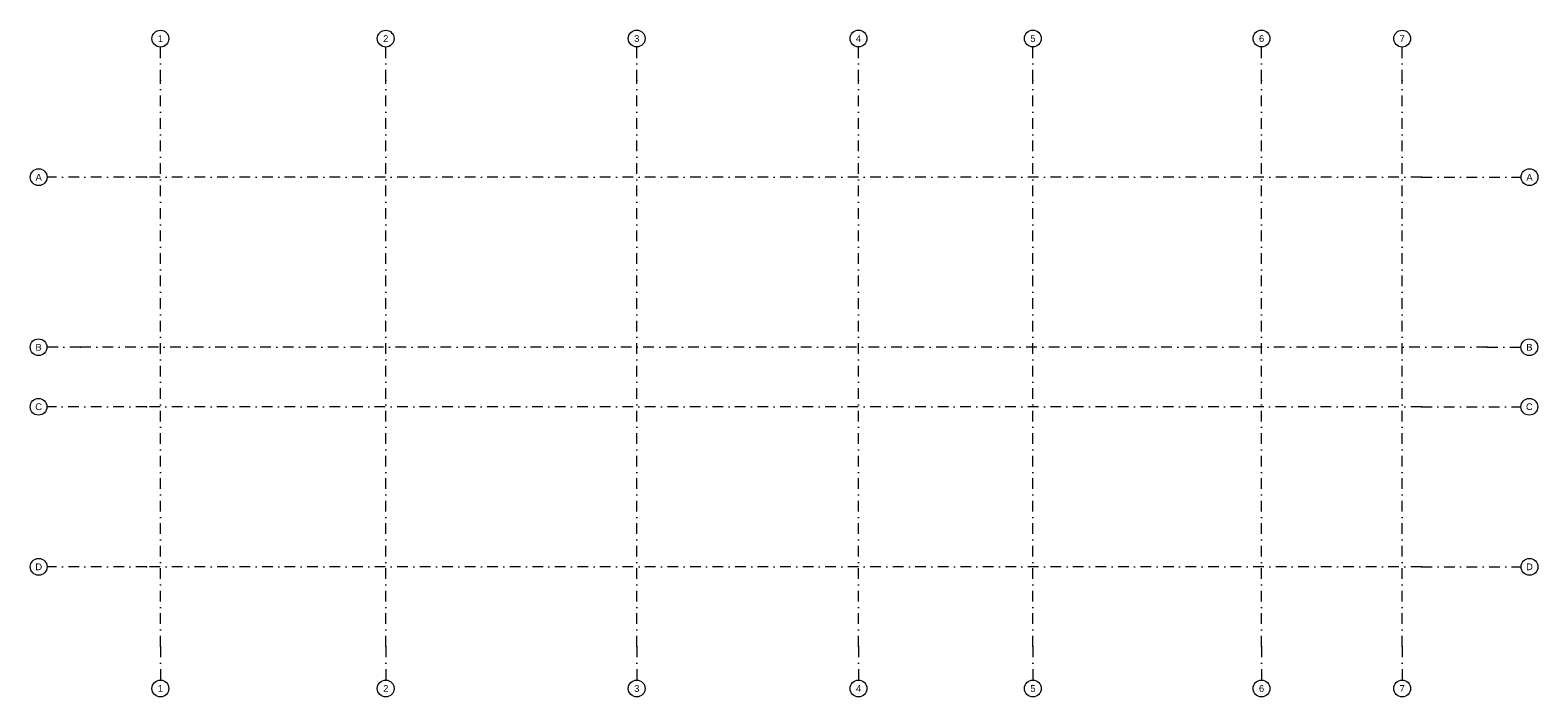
# Model space of a CAD drawing. Header units: millimetres. Extents: x 77315 to 122187, y -108895 to -89040.
import ezdxf

# ---------------------------------------------------------------- set-up
doc = ezdxf.new("R2010")
doc.units = ezdxf.units.MM
doc.header["$MEASUREMENT"] = 0
doc.linetypes.add('Dot & Dashed', pattern=[670.277762, 317.5, -176.388889, 0, -176.388874])
doc.layers.add('Structural - Grid', color=7, linetype='Continuous')
doc.styles.add('STYL_AUTOMATYCZNY_1', font='arial.ttf')

msp = doc.modelspace()

# ---------------------------------------------------------------- linework, layer by layer
at = {"layer": 'Structural - Grid', "linetype": 'Dot & Dashed', "lineweight": 15}
for p, q in [((81191, -90542), (81191, -89542)), ((87897, -90542), (87897, -89542)), ((95367, -90540), (95367, -89540)), ((101967, -90540), (101967, -89540)), ((107158, -90540), (107158, -89540)), ((113962, -90540), (113962, -89540)), ((118147, -90542), (118147, -89542)), ((81191, -107395), (81191, -90542)), ((87897, -107395), (87897, -90542)), ((95367, -107395), (95367, -90540)), ((101967, -107395), (101967, -90540)), ((107158, -107395), (107158, -90540)), ((113962, -107395), (113962, -90540)), ((118147, -107395), (118147, -90542)), ((80780, -93420), (77818, -93420)), ((118724, -93420), (80780, -93420)), ((118724, -93420), (121687, -93420)), ((78815, -98483), (77815, -98483)), ((120683, -98483), (78815, -98483)), ((120683, -98483), (121683, -98483)), ((80777, -100255), (77815, -100255)), ((118721, -100255), (80777, -100255)), ((118721, -100255), (121683, -100255)), ((80780, -105022), (77818, -105022)), ((118724, -105022), (80780, -105022)), ((118724, -105022), (121687, -105022)), ((81191, -107395), (81191, -108395)), ((87897, -107395), (87897, -108395)), ((95367, -107395), (95367, -108395)), ((101967, -107395), (101967, -108395)), ((107158, -107395), (107158, -108395)), ((113962, -107395), (113962, -108395)), ((118147, -107395), (118147, -108395))]:
    msp.add_line(p, q, dxfattribs=at)
at = {"layer": 'Structural - Grid', "linetype": 'Continuous', "lineweight": 15}
for centre in [(81191, -89292), (87897, -89292), (95367, -89290), (101967, -89290), (107158, -89290), (113962, -89290), (118147, -89292), (77568, -93420), (121937, -93420), (77565, -98483), (121933, -98483), (77565, -100255), (121933, -100255), (77568, -105022), (121937, -105022), (81191, -108645), (87897, -108645), (95367, -108645), (101967, -108645), (107158, -108645), (113962, -108645), (118147, -108645)]:
    msp.add_circle(centre, 250, dxfattribs=at)
at = {"layer": 'Structural - Grid', "linetype": 'Dot & Dashed', "lineweight": 15}
for p in [(81191, -90542), (81191, -90542), (87897, -90542), (87897, -90542), (95367, -90540), (95367, -90540), (101967, -90540), (101967, -90540), (107158, -90540), (107158, -90540), (113962, -90540), (113962, -90540), (118147, -90542), (118147, -90542), (80780, -93420), (80780, -93420), (118724, -93420), (118724, -93420), (78815, -98483), (78815, -98483), (120683, -98483), (120683, -98483), (80777, -100255), (80777, -100255), (118721, -100255), (118721, -100255), (80780, -105022), (80780, -105022), (118724, -105022), (118724, -105022), (81191, -107395), (81191, -107395), (87897, -107395), (87897, -107395), (95367, -107395), (95367, -107395), (101967, -107395), (101967, -107395), (107158, -107395), (107158, -107395), (113962, -107395), (113962, -107395), (118147, -107395), (118147, -107395)]:
    msp.add_point(p, dxfattribs=at)

# ---------------------------------------------------------------- texts
at = {"layer": 'Structural - Grid', "lineweight": 15, "char_height": 200, "attachment_point": 1, "style": 'STYL_AUTOMATYCZNY_1'}
for s, insert in [('\\A1;{\\pql;\\pt0;\\fArial|b0|i0|c238|p0;\\W1.000000;1}', (81115, -89192)), ('\\A1;{\\pql;\\pt0;\\fArial|b0|i0|c238|p0;\\W1.000000;2}', (87821, -89192)), ('\\A1;{\\pql;\\pt0;\\fArial|b0|i0|c238|p0;\\W1.000000;3}', (95291, -89190)), ('\\A1;{\\pql;\\pt0;\\fArial|b0|i0|c238|p0;\\W1.000000;4}', (101891, -89190)), ('\\A1;{\\pql;\\pt0;\\fArial|b0|i0|c238|p0;\\W1.000000;5}', (107082, -89190)), ('\\A1;{\\pql;\\pt0;\\fArial|b0|i0|c238|p0;\\W1.000000;6}', (113886, -89190)), ('\\A1;{\\pql;\\pt0;\\fArial|b0|i0|c238|p0;\\W1.000000;7}', (118071, -89192)), ('\\A1;{\\pql;\\pt0;\\fArial|b0|i0|c238|p0;\\W1.000000;A}', (77476, -93320)), ('\\A1;{\\pql;\\pt0;\\fArial|b0|i0|c238|p0;\\W1.000000;A}', (121845, -93320)), ('\\A1;{\\pql;\\pt0;\\fArial|b0|i0|c238|p0;\\W1.000000;B}', (77473, -98383)), ('\\A1;{\\pql;\\pt0;\\fArial|b0|i0|c238|p0;\\W1.000000;B}', (121842, -98383)), ('\\A1;{\\pql;\\pt0;\\fArial|b0|i0|c238|p0;\\W1.000000;C}', (77466, -100155)), ('\\A1;{\\pql;\\pt0;\\fArial|b0|i0|c238|p0;\\W1.000000;C}', (121834, -100155)), ('\\A1;{\\pql;\\pt0;\\fArial|b0|i0|c238|p0;\\W1.000000;D}', (77469, -104922)), ('\\A1;{\\pql;\\pt0;\\fArial|b0|i0|c238|p0;\\W1.000000;D}', (121838, -104922)), ('\\A1;{\\pql;\\pt0;\\fArial|b0|i0|c238|p0;\\W1.000000;1}', (81115, -108545)), ('\\A1;{\\pql;\\pt0;\\fArial|b0|i0|c238|p0;\\W1.000000;2}', (87821, -108545)), ('\\A1;{\\pql;\\pt0;\\fArial|b0|i0|c238|p0;\\W1.000000;3}', (95291, -108545)), ('\\A1;{\\pql;\\pt0;\\fArial|b0|i0|c238|p0;\\W1.000000;4}', (101891, -108545)), ('\\A1;{\\pql;\\pt0;\\fArial|b0|i0|c238|p0;\\W1.000000;5}', (107082, -108545)), ('\\A1;{\\pql;\\pt0;\\fArial|b0|i0|c238|p0;\\W1.000000;6}', (113886, -108545)), ('\\A1;{\\pql;\\pt0;\\fArial|b0|i0|c238|p0;\\W1.000000;7}', (118071, -108545))]:
    msp.add_mtext(s, dxfattribs=dict(at, insert=insert))

doc.saveas('drawing.dxf')
